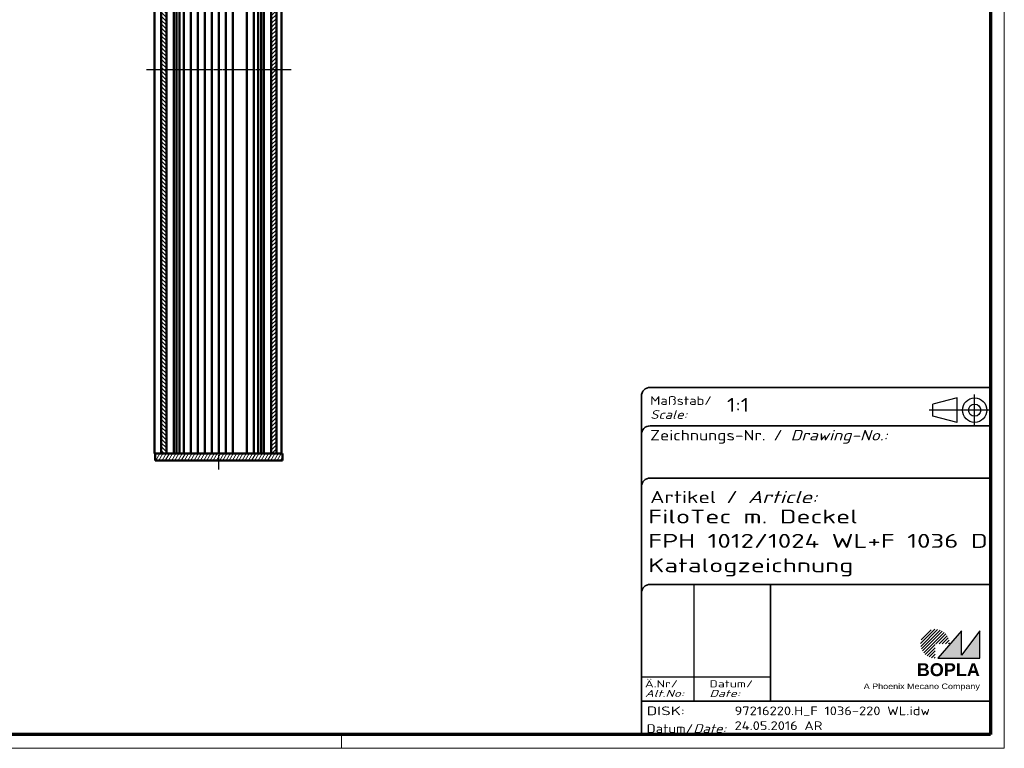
# Model space of a CAD drawing. Header units: millimetres. Extents: x 1 to 593, y 1 to 419.
# Tile 5 of 6: x 311 to 593, y 1 to 210. Entities that reach past the tile are written whole.
import ezdxf
from ezdxf.enums import TextEntityAlignment as Align

# ---------------------------------------------------------------- set-up
doc = ezdxf.new("R2010")
doc.units = ezdxf.units.MM
for name, pattern in [('ACAD_ISO04W100', [30, 24, -3, 0, -3]), ('CHAIN', [0.3543, 0.2362, -0.0295, 0.0591, -0.0295]), ('DASH_DOT', [0.37, 0.24, -0.06, 0.01, -0.06]), ('DASHED', [0.2067, 0.1654, -0.0413])]:
    doc.linetypes.add(name, pattern=pattern)
doc.layers.get('0').update_dxf_attribs({"lineweight": 25})
for name, color, linetype, lineweight in [('Mittellinie (ISO)', 1, 'DASH_DOT', 25), ('Rahmen (ISO)', 7, 'Continuous', 70), ('Schraffur (ISO)', 1, 'Continuous', 18), ('Sichtbar (ISO)', 7, 'Continuous', 50), ('Sichtbar schmal (ISO)', 1, 'Continuous', 25), ('Titel (ISO)', 5, 'Continuous', 50), ('Verdeckt (ISO)', 5, 'DASHED', 35)]:
    doc.layers.add(name, color=color, linetype=linetype, lineweight=lineweight)
doc.styles.add('Notiztext (DIN)', font='isocpeur.ttf', dxfattribs={"width": 1.1})
doc.styles.get("Standard").update_dxf_attribs({"font": 'isocpeur.ttf', "width": 1.1})
doc.styles.add('Textstil142', font='isocpeur.ttf', dxfattribs={"width": 1.4})
doc.styles.add('Textstil143', font='isocpeur.ttf', dxfattribs={"width": 1.4})
doc.styles.add('Textstil144', font='isocpeur.ttf', dxfattribs={"width": 1.4})
doc.styles.add('Textstil242', font='isocpeur.ttf', dxfattribs={"width": 1.2})
doc.styles.add('Textstil243', font='isocpeur.ttf', dxfattribs={"width": 1.4})
doc.styles.add('Textstil248', font='isocpeui.ttf', dxfattribs={"width": 1.2})
doc.styles.add('Textstil249', font='isocpeui.ttf', dxfattribs={"width": 1.4})
doc.styles.add('Textstil68', font='isocpeur.ttf', dxfattribs={"width": 1.2})

# ---------------------------------------------------------------- blocks, each defined once
blk = doc.blocks.new('Schriftfelder Katalogzeichnung')
at = {"layer": 'Schraffur (ISO)'}
h = blk.add_hatch(dxfattribs=at)
h.set_pattern_fill('ANSI31', color=1, scale=5.08, style=0)
h.set_pattern_definition([(45, (0, 0), (-0.4490128, 0.4490128), [])])
edge = h.paths.add_edge_path()
edge.add_line((395.78, 37.31), (391.63, 37.31))
edge.add_line((391.63, 37.31), (391.63, 33.16))
edge.add_arc((391.63, 37.31), 4.15, 0, 270, ccw=False)
blk.add_hatch(color=7, dxfattribs=at).paths.add_polyline_path([(392.48, 33.16), (404.48, 33.16), (404.48, 40.96), (399.18, 34.06), (399.18, 40.96)])
at = {"color": 5, "linetype": 'Continuous'}
for p, q in [((397.98, 107.81), (390.98, 106.06)), ((397.98, 100.81), (397.98, 107.81)), ((390.98, 102.56), (390.98, 106.06)), ((397.98, 100.81), (390.98, 102.56))]:
    blk.add_line(p, q, dxfattribs=at)
at = {"color": 1, "linetype": 'ACAD_ISO04W100'}
for p, q in [((402.98, 99.81), (402.98, 108.81)), ((407.48, 104.31), (389.98, 104.31))]:
    blk.add_line(p, q, dxfattribs=at)
at = {"color": 1, "linetype": 'Continuous', "lineweight": 25}
for p, q in [((322.48, 54.31), (322.48, 20.81)), ((307.48, 27.81), (344.48, 27.81))]:
    blk.add_line(p, q, dxfattribs=at)
at = {"color": 7, "linetype": 'Continuous'}
for p, q in [((399.18, 40.96), (392.48, 33.16)), ((404.48, 40.96), (399.18, 34.06)), ((399.18, 34.06), (399.18, 40.96)), ((404.48, 33.16), (404.48, 40.96)), ((392.48, 33.16), (404.48, 33.16))]:
    blk.add_line(p, q, dxfattribs=at)
at = {"color": 5, "linetype": 'Continuous'}
for radius in [3.5, 1.75]:
    blk.add_circle((402.98, 104.31), radius, dxfattribs=at)
at = {"layer": 'Titel (ISO)', "lineweight": 18}
for p, q in [((410.48, 7.31), (411.48, 7.31)), ((411.48, 7.31), (411.48, 8.31))]:
    blk.add_line(p, q, dxfattribs=at)
at = {"layer": 'Verdeckt (ISO)', "color": 5, "linetype": 'Continuous', "lineweight": 35}
for p, q in [((407.48, 110.81), (309.98, 110.81)), ((307.48, 108.31), (307.48, 11.31)), ((407.48, 99.81), (309.98, 99.81)), ((407.48, 84.81), (309.98, 84.81)), ((407.48, 54.31), (309.98, 54.31)), ((407.48, 20.81), (307.48, 20.81))]:
    blk.add_line(p, q, dxfattribs=at)
at = {"layer": 'Verdeckt (ISO)', "color": 5, "linetype": 'Continuous'}
blk.add_line((344.48, 54.31), (344.48, 20.81), dxfattribs=at)
at = {"layer": 'Verdeckt (ISO)', "color": 5, "linetype": 'Continuous', "lineweight": 35}
for centre in [(309.98, 108.31), (309.98, 97.31), (309.98, 82.31), (309.98, 51.81)]:
    blk.add_arc(centre, 2.5, 90, 180, dxfattribs=at)
at = {"color": 5, "style": 'Textstil142', "width": 1.4}
blk.add_text('DISK:', height=2.5, dxfattribs=at).set_placement((308.98, 16.81))
at = {"color": 7, "insert": (309.98, 77.64), "char_height": 3.5, "attachment_point": 7}
blk.add_mtext('\\fISOCPEUR|b0|i0;\\W1.30;\\H3.5000;Artikel / \\fISOCPEUR|b0|i1;\\W1.30;\\H3.5000;Article:', dxfattribs=at)
at = {"color": 5, "insert": (308.98, 11.72), "char_height": 2.5, "attachment_point": 7}
blk.add_mtext('\\fISOCPEUR|b0|i0;\\W1.20;\\H2.5000;Datum/\\fISOCPEUR|b0|i1;\\W1.20;\\H2.5000;Date:', dxfattribs=at)
at = {"color": 5, "style": 'Textstil68', "width": 1.2}
for tag, p in [('DATEINAME_001', (334.18, 16.81)), ('ERSTELLUNGSDATUM_001', (334.18, 12.56)), ('50-Namenskürzel_001', (354.18, 12.56))]:
    blk.add_attdef(tag, p, '', height=2.5, dxfattribs=at)
at = {"layer": 'Sichtbar schmal (ISO)', "color": 1}
for s, height, style, width, p in [('Maßstab/', 2.5, 'Textstil68', 1.2, (309.98, 105.81)), ('Scale:', 2.5, 'Textstil248', 1.2, (309.98, 101.81)), ('Ä.Nr/', 2, 'Textstil144', 1.4, (308.48, 24.81)), ('Datum/', 2, 'Textstil144', 1.4, (326.98, 24.81)), ('Alt.No:', 2, 'Textstil249', 1.4, (308.48, 22.06)), ('Date:', 2, 'Textstil249', 1.4, (326.98, 22.06))]:
    blk.add_text(s, height=height, dxfattribs=dict(at, style=style, width=width)).set_placement(p)
at = {"layer": 'Sichtbar schmal (ISO)', "color": 1, "insert": (309.98, 94.71), "char_height": 3, "attachment_point": 7}
blk.add_mtext('\\fISOCPEUR|b0|i0;\\W1.20;\\H3.0000;Zeichnungs-Nr. / \\fISOCPEUR|b0|i1;\\W1.20;\\H3.0000;Drawing-No.:', dxfattribs=at)
at = {"layer": 'Sichtbar schmal (ISO)', "color": 1, "style": 'Textstil144', "width": 1.4}
for tag, p in [('19-Ä-Nr._-10-', (309.48, 53.56)), ('18-Ä-Nr._-9-', (309.48, 51.06)), ('19-Datum_-10-', (324.48, 53.56)), ('18-Datum_-9-', (324.48, 51.06)), ('17-Ä-Nr._-8-', (309.48, 48.56)), ('17-Datum_-8-', (324.48, 48.56)), ('16-Ä-Nr._-7-', (309.48, 46.06)), ('16-Datum_-7-', (324.48, 46.06)), ('15-Ä-Nr._-6-', (309.48, 43.56)), ('15-Datum_-6-', (324.48, 43.56)), ('14-Ä-Nr._-5-', (309.48, 41.06)), ('14-Datum_-5-', (324.48, 41.06)), ('13-Ä-Nr._-4-', (309.48, 38.56)), ('13-Datum_-4-', (324.48, 38.56)), ('12-Ä-Nr._-3-', (309.48, 36.06)), ('11-Ä-Nr._-2-', (309.48, 33.56)), ('12-Datum_-3-', (324.48, 36.06)), ('10-Ä-Nr._-1-', (309.48, 31.06)), ('11-Datum_-2-', (324.48, 33.56)), ('10-Datum_-1-', (324.48, 31.06))]:
    blk.add_attdef(tag, text='', height=2, dxfattribs=at).set_placement(p, align=Align.TOP_LEFT)
at = {"layer": 'Titel (ISO)', "color": 7, "insert": (404.48, 27.96), "char_height": 3.7, "width": 19.8847, "attachment_point": 9, "style": 'Notiztext (DIN)'}
blk.add_mtext('\\fArial|b1|i0;\\H3.7000;BOPLA', dxfattribs=at)
at = {"layer": 'Titel (ISO)', "color": 5, "insert": (404.48, 23.81), "char_height": 1.6, "width": 34.8824, "attachment_point": 9, "style": 'Notiztext (DIN)'}
blk.add_mtext('\\fArial|b0|i0;\\W1.15;\\H1.6000;A Phoenix Mecano Company', dxfattribs=at)
at = {"layer": 'Titel (ISO)', "color": 7}
for tag, p, height, style, width in [('02-Maßstab_001', (332, 103.81), 4, 'Textstil242', 1.2), ('07-Artikel-Modell_001', (309.43, 71.81), 3.98, 'Textstil243', 1.4), ('08-Artikel-Benennung_001', (309.42, 64.81), 4, 'Textstil143', 1.4), ('09-Artikel-Benennung_(2.Zeile)_001', (309.43, 57.81), 3.98, 'Textstil243', 1.4)]:
    blk.add_attdef(tag, p, '', height=height, dxfattribs=dict(at, style=style, width=width))
at = {"layer": 'Titel (ISO)', "color": 7, "style": 'Textstil143', "width": 1.4}
blk.add_attdef('03-Zchn.Nr.', text='', height=4, dxfattribs=at).set_placement((332.48, 92.31), align=Align.TOP_LEFT)
blk = doc.blocks.new('Ränder Bopla-A2-Rahmen')
at = {"layer": 'Rahmen (ISO)', "color": 1, "lineweight": 18}
for p, q in [((593, 1), (593, 419)), ((403, 5), (403, 1)), ((1, 1), (593, 1))]:
    blk.add_line(p, q, dxfattribs=at)
at = {"layer": 'Rahmen (ISO)', "color": 91, "lineweight": 70}
for p, q in [((589, 415), (589, 5)), ((589, 5), (20, 5))]:
    blk.add_line(p, q, dxfattribs=at)

msp = doc.modelspace()

# ---------------------------------------------------------------- hatches: boundary and pattern name
at = {"layer": 'Schraffur (ISO)'}
h = msp.add_hatch(dxfattribs=at)
h.set_pattern_fill('ANSI31', color=256, scale=6.35, angle=90.000210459, style=0)
h.set_pattern_definition([(135.00021, (0, 0), (-0.561264, -0.5612681), [])])
h.paths.add_polyline_path([(351.3731325, 85.5719761), (352.8731325, 85.5719761), (352.8731325, 305.5719761), (351.3731325, 305.5719761)])
h = msp.add_hatch(dxfattribs=at)
h.set_pattern_fill('ANSI31', color=256, scale=6.35, style=0)
h.set_pattern_definition([(45, (0, 0), (-0.561266, 0.561266), [])])
h.paths.add_polyline_path([(384.3731325, 305.5719761), (382.8731325, 305.5719761), (382.8731325, 85.5719761), (384.3731325, 85.5719761)])
h = msp.add_hatch(dxfattribs=at)
h.set_pattern_fill('ANSI31', color=256, scale=6.35, angle=14.999977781, style=0)
h.set_pattern_definition([(59.99998, (0, 0), (-0.6874075, 0.3968753), [])])
h.paths.add_polyline_path([(386.1231325, 85.5719761), (384.3731325, 85.5719761), (382.8731325, 85.5719761), (352.8731325, 85.5719761), (351.3731325, 85.5719761), (349.6231325, 85.5719761), (349.6231325, 83.5719761), (386.1231325, 83.5719761)])

# ---------------------------------------------------------------- linework, layer by layer
at = {"layer": 'Mittellinie (ISO)', "linetype": 'CHAIN'}
for p, q in [((367.8731325, 80.9417618), (367.8731325, 308.7281109)), ((388.6231325, 195.5719761), (347.1231325, 195.5719761))]:
    msp.add_line(p, q, dxfattribs=at)
at = {"layer": 'Sichtbar (ISO)'}
for p, q in [((349.4731325, 305.5719761), (349.4731325, 85.5719761)), ((351.3731325, 305.5719761), (351.3731325, 85.5719761)), ((352.8731325, 85.5719761), (352.8731325, 305.5719761)), ((354.9385277, 85.5719761), (354.9385277, 305.5719761)), ((355.7668157, 305.5719761), (355.7668157, 85.5719761)), ((356.5731325, 85.5719761), (356.5731325, 305.5719761)), ((357.8731325, 85.5719761), (357.8731325, 305.5719761)), ((359.8731325, 305.5719761), (359.8731325, 85.5719761)), ((361.8731325, 85.5719761), (361.8731325, 305.5719761)), ((363.8731325, 305.5719761), (363.8731325, 85.5719761)), ((365.8731325, 85.5719761), (365.8731325, 305.5719761)), ((367.8731325, 305.5719761), (367.8731325, 85.5719761)), ((369.8731325, 85.5719761), (369.8731325, 305.5719761)), ((371.8731325, 305.5719761), (371.8731325, 85.5719761)), ((375.8731325, 85.5719761), (375.8731325, 305.5719761)), ((377.8731325, 305.5719761), (377.8731325, 85.5719761)), ((379.1731325, 305.5719761), (379.1731325, 85.5719761)), ((379.9794493, 305.5719761), (379.9794493, 85.5719761)), ((380.8077373, 305.5719761), (380.8077373, 85.5719761)), ((382.8731325, 305.5719761), (382.8731325, 85.5719761)), ((384.3731325, 85.5719761), (384.3731325, 305.5719761)), ((385.8731325, 85.5719761), (385.8731325, 305.5719761)), ((349.6231325, 85.5719761), (349.4731325, 85.5719761)), ((386.1231325, 85.5719761), (349.6231325, 85.5719761)), ((349.6231325, 85.5719761), (349.6231325, 83.5719761)), ((351.3731325, 85.5719761), (352.8731325, 85.5719761)), ((382.8731325, 85.5719761), (384.3731325, 85.5719761)), ((386.1231325, 83.5719761), (386.1231325, 85.5719761)), ((349.6231325, 83.5719761), (386.1231325, 83.5719761))]:
    msp.add_line(p, q, dxfattribs=at)

# ---------------------------------------------------------------- block references
msp.add_blockref('Ränder Bopla-A2-Rahmen', (0, 0))
msp.add_blockref('Schriftfelder Katalogzeichnung', (181.5158395, -6.3067288)).add_auto_attribs({'DATEINAME_001': '97216220.H_F 1036-220 WL.idw', 'ERSTELLUNGSDATUM_001': '24.05.2016', '07-Artikel-Modell_001': 'FiloTec m. Deckel', '50-Namenskürzel_001': 'AR', '02-Maßstab_001': '1:1', '08-Artikel-Benennung_001': 'FPH 1012/1024 WL+F 1036 D', '09-Artikel-Benennung_(2.Zeile)_001': 'Katalogzeichnung'})

doc.saveas('drawing.dxf')
